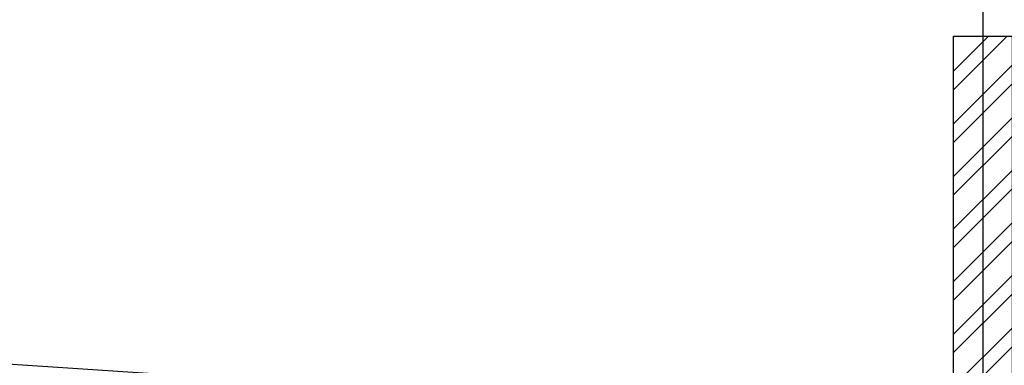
# Model space of a CAD drawing. Header units: metres. Extents: x 63115 to 703450, y -261936 to -53969.
# Tile 78 of 256: x 161935 to 162103, y -144070 to -144011. Entities that reach past the tile are written whole.
import ezdxf

# ---------------------------------------------------------------- set-up
doc = ezdxf.new("R2010")
doc.units = ezdxf.units.M
doc.layers.add('_01Hulplijnen', color=6, linetype='Continuous', plot=False)
for name, color, linetype in [('_02Binnenwanden', 2, 'Continuous'), ('_02Constructie', 2, 'Continuous'), ('_03-PROJECTION', 1, 'Continuous'), ('_07Brandveiligheid', 8, 'Continuous'), ('_09-HATCH', 7, 'Continuous')]:
    doc.layers.add(name, color=color, linetype=linetype)

# ---------------------------------------------------------------- blocks, each defined once
blk = doc.blocks.new('T kozijn')
at = {"layer": '_09-HATCH'}
h = blk.add_hatch(dxfattribs=at)
h.set_pattern_fill('STEEL', color=256, scale=2, angle=180, style=0)
h.set_pattern_definition([(225, (-1304.0545, -5.8305), (4.490128, -4.490128), []), (225, (-1304.0545, -9.0055), (4.490128, -4.490128), [])])
h.paths.add_polyline_path([(-30, 0), (-30, 10), (-15, 10), (-10, 11.34), (-6.34, 15), (-5, 20), (-5, 120), (5, 120), (5, 20), (6.34, 15), (10, 11.34), (15, 10), (30, 10), (30, 0)])
at = {"layer": '_02Constructie'}
blk.add_lwpolyline([(-30, 0), (-30, 10), (-15, 10), (-10, 11.34), (-6.34, 15), (-5, 20), (-5, 120), (5, 120), (5, 20), (6.34, 15), (10, 11.34), (15, 10), (30, 10), (30, 0)], close=True, dxfattribs=at)
blk = doc.blocks.new('pui_02')
at = {"layer": '_01Hulplijnen'}
for points in [[(0, 0), (0, -3058.72)], [(-3683.24, -2153.99), (-2813.27, -2519.63), (-1888.23, -2684.24), (-1593.73, -2716.68), (0, -2821.9)]]:
    blk.add_lwpolyline(points, dxfattribs=at)
at = {"layer": '_03-PROJECTION'}
blk.add_blockref('T kozijn', (0, -2874.93), dxfattribs=at)

msp = doc.modelspace()

# ---------------------------------------------------------------- block references
at = {"layer": '_02Binnenwanden'}
msp.add_blockref('pui_02', (162099.37, -141258.61), dxfattribs=at)

# ---------------------------------------------------------------- texts
at = {"layer": '_07Brandveiligheid', "insert": (162015.41, -112702.97), "char_height": 300, "attachment_point": 1, "rotation": 270}
msp.add_mtext_dynamic_manual_height_columns('\\pi197.82;{\\fArial|b0|i0|c0|p34;\\H0.375x;bergruimte\\P\\pi497.18;+ kluis}', width=932.2139, gutter_width=1, heights=[0], dxfattribs=at)

doc.saveas('drawing.dxf')
